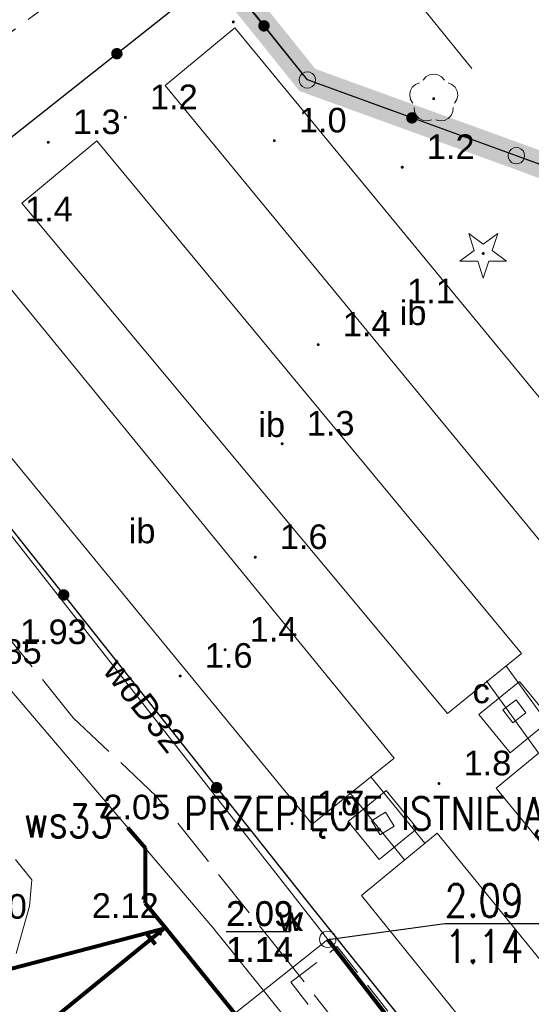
# Model space of a CAD drawing. Extents: x 5474185 to 5474933, y 5916077 to 5916824.
# Tile 224 of 256: x 5474579 to 5474594, y 5916440 to 5916470. Entities that reach past the tile are written whole.
import ezdxf
from ezdxf.enums import TextEntityAlignment as Align

# ---------------------------------------------------------------- set-up
doc = ezdxf.new("R2010")
doc.units = 0
for name, pattern in [('DASHDOT', [1, 0.5, -0.25, 0, -0.25]), ('PRZER1-1', [1, 0.5, -0.5]), ('PRZER2-1', [1.5, 1, -0.5]), ('PRZER3-1', [2, 1.5, -0.5])]:
    doc.linetypes.add(name, pattern=pattern)
for name, color, linetype in [('1-GRAN', 5, 'DASHDOT'), ('is SZKLARNIA KRANY', 5, 'CONTINUOUS'), ('ks_Linie_odn', 2, 'CONTINUOUS'), ('ks_Teksty', 2, 'CONTINUOUS'), ('w_Opis_PZ_2', 7, 'CONTINUOUS')]:
    doc.layers.add(name, color=color, linetype=linetype)
for name, color, linetype, lineweight in [('GEPPGD', 253, 'CONTINUOUS', 18), ('GESDZI', 253, 'CONTINUOUS', 18), ('GESKKL', 253, 'CONTINUOUS', 18), ('GESUZY', 253, 'CONTINUOUS', 18), ('GSLINN', 253, 'CONTINUOUS', 18), ('GSLKOG', 253, 'CONTINUOUS', 35), ('GSPRDI', 253, 'CONTINUOUS', 18), ('GSPRDL', 253, 'CONTINUOUS', 18), ('GSPWPN', 253, 'CONTINUOUS', 13), ('GSPWPN_O', 253, 'CONTINUOUS', 13), ('GSPWPS', 253, 'CONTINUOUS', 13), ('GSPWPS_O', 253, 'CONTINUOUS', 13), ('GSSIIN', 253, 'CONTINUOUS', 18), ('GSSIIN_O', 253, 'CONTINUOUS', 18), ('GSSKOA', 253, 'CONTINUOUS', 18), ('GSSUTR', 254, 'CONTINUOUS', 18), ('GULCPR', 254, 'CONTINUOUS', 18), ('GULKPR', 7, 'CONTINUOUS', 18), ('GULWPR', 7, 'CONTINUOUS', 18), ('GULWPR_O', 254, 'CONTINUOUS', 18), ('GUPIKP', 253, 'CONTINUOUS', 18), ('GUPIWZ', 253, 'CONTINUOUS', 18), ('GUPIWZ_O', 253, 'CONTINUOUS', 18), ('GUPKSD', 61, 'CONTINUOUS', 18), ('GUPPRZ_O', 40, 'CONTINUOUS', 18), ('GUSIKP', 253, 'CONTINUOUS', 18), ('IS ks', 34, 'CONTINUOUS', 40), ('IS opis', 7, 'CONTINUOUS', 20)]:
    doc.layers.add(name, color=color, linetype=linetype, lineweight=lineweight)
doc.styles.add('Arial', font='arial.ttf')
doc.styles.get("Standard").update_dxf_attribs({"font": 'simplex.shx'})

msp = doc.modelspace()

# ---------------------------------------------------------------- hatches: boundary and pattern name
at = {"layer": 'GSLKOG'}
for points in [[(5474586.145995, 5916469.486035), (5474586.101618, 5916469.496882), (5474586.061559, 5916469.518844), (5474586.02855, 5916469.550426), (5474586.00484, 5916469.589476), (5474585.992044, 5916469.633332), (5474585.991035, 5916469.679005), (5474586.001882, 5916469.723382), (5474586.023844, 5916469.763441), (5474586.055426, 5916469.79645), (5474586.094476, 5916469.82016), (5474586.138332, 5916469.832956), (5474586.184005, 5916469.833965), (5474586.228382, 5916469.823118), (5474586.268441, 5916469.801156), (5474586.30145, 5916469.769574), (5474586.32516, 5916469.730524), (5474586.337956, 5916469.686668), (5474586.338965, 5916469.640995), (5474586.328118, 5916469.596618), (5474586.306156, 5916469.556559), (5474586.274574, 5916469.52355), (5474586.235524, 5916469.49984), (5474586.191668, 5916469.487044)], [(5474586.145995, 5916469.486035), (5474586.101618, 5916469.496882), (5474586.061559, 5916469.518844), (5474586.02855, 5916469.550426), (5474586.00484, 5916469.589476), (5474585.992044, 5916469.633332), (5474585.991035, 5916469.679005), (5474586.001882, 5916469.723382), (5474586.023844, 5916469.763441), (5474586.055426, 5916469.79645), (5474586.094476, 5916469.82016), (5474586.138332, 5916469.832956), (5474586.184005, 5916469.833965), (5474586.228382, 5916469.823118), (5474586.268441, 5916469.801156), (5474586.30145, 5916469.769574), (5474586.32516, 5916469.730524), (5474586.337956, 5916469.686668), (5474586.338965, 5916469.640995), (5474586.328118, 5916469.596618), (5474586.306156, 5916469.556559), (5474586.274574, 5916469.52355), (5474586.235524, 5916469.49984), (5474586.191668, 5916469.487044)], [(5474581.660864, 5916468.63758), (5474581.616567, 5916468.648754), (5474581.576671, 5916468.671011), (5474581.543896, 5916468.702835), (5474581.520474, 5916468.742058), (5474581.508002, 5916468.786008), (5474581.507329, 5916468.831687), (5474581.518502, 5916468.875983), (5474581.54076, 5916468.915879), (5474581.572584, 5916468.948654), (5474581.611807, 5916468.972076), (5474581.655756, 5916468.984548), (5474581.701435, 5916468.985222), (5474581.745731, 5916468.974048), (5474581.785628, 5916468.951791), (5474581.818403, 5916468.919966), (5474581.841825, 5916468.880743), (5474581.854297, 5916468.836794), (5474581.85497, 5916468.791115), (5474581.843796, 5916468.746819), (5474581.821539, 5916468.706923), (5474581.789715, 5916468.674147), (5474581.750492, 5916468.650725), (5474581.706543, 5916468.638253)], [(5474581.660864, 5916468.63758), (5474581.616567, 5916468.648754), (5474581.576671, 5916468.671011), (5474581.543896, 5916468.702835), (5474581.520474, 5916468.742058), (5474581.508002, 5916468.786008), (5474581.507329, 5916468.831687), (5474581.518502, 5916468.875983), (5474581.54076, 5916468.915879), (5474581.572584, 5916468.948654), (5474581.611807, 5916468.972076), (5474581.655756, 5916468.984548), (5474581.701435, 5916468.985222), (5474581.745731, 5916468.974048), (5474581.785628, 5916468.951791), (5474581.818403, 5916468.919966), (5474581.841825, 5916468.880743), (5474581.854297, 5916468.836794), (5474581.85497, 5916468.791115), (5474581.843796, 5916468.746819), (5474581.821539, 5916468.706923), (5474581.789715, 5916468.674147), (5474581.750492, 5916468.650725), (5474581.706543, 5916468.638253)], [(5474590.659953, 5916466.680648), (5474590.61534, 5916466.690483), (5474590.574793, 5916466.71153), (5474590.541075, 5916466.742355), (5474590.516483, 5916466.780855), (5474590.502695, 5916466.824409), (5474590.500648, 5916466.870047), (5474590.510483, 5916466.91466), (5474590.53153, 5916466.955207), (5474590.562355, 5916466.988925), (5474590.600855, 5916467.013517), (5474590.644409, 5916467.027305), (5474590.690047, 5916467.029352), (5474590.73466, 5916467.019517), (5474590.775207, 5916466.99847), (5474590.808925, 5916466.967645), (5474590.833517, 5916466.929145), (5474590.847305, 5916466.885591), (5474590.849352, 5916466.839953), (5474590.839517, 5916466.79534), (5474590.81847, 5916466.754793), (5474590.787645, 5916466.721075), (5474590.749145, 5916466.696483), (5474590.705591, 5916466.682695)], [(5474590.659953, 5916466.680648), (5474590.61534, 5916466.690483), (5474590.574793, 5916466.71153), (5474590.541075, 5916466.742355), (5474590.516483, 5916466.780855), (5474590.502695, 5916466.824409), (5474590.500648, 5916466.870047), (5474590.510483, 5916466.91466), (5474590.53153, 5916466.955207), (5474590.562355, 5916466.988925), (5474590.600855, 5916467.013517), (5474590.644409, 5916467.027305), (5474590.690047, 5916467.029352), (5474590.73466, 5916467.019517), (5474590.775207, 5916466.99847), (5474590.808925, 5916466.967645), (5474590.833517, 5916466.929145), (5474590.847305, 5916466.885591), (5474590.849352, 5916466.839953), (5474590.839517, 5916466.79534), (5474590.81847, 5916466.754793), (5474590.787645, 5916466.721075), (5474590.749145, 5916466.696483), (5474590.705591, 5916466.682695)], [(5474580.039992, 5916452.136147), (5474579.995678, 5916452.14725), (5474579.955746, 5916452.169444), (5474579.92292, 5916452.201216), (5474579.899436, 5916452.240401), (5474579.886893, 5916452.28433), (5474579.886147, 5916452.330008), (5474579.89725, 5916452.374322), (5474579.919444, 5916452.414254), (5474579.951216, 5916452.44708), (5474579.990401, 5916452.470564), (5474580.03433, 5916452.483107), (5474580.080008, 5916452.483853), (5474580.124322, 5916452.47275), (5474580.164254, 5916452.450556), (5474580.19708, 5916452.418784), (5474580.220564, 5916452.379599), (5474580.233107, 5916452.33567), (5474580.233853, 5916452.289992), (5474580.22275, 5916452.245678), (5474580.200556, 5916452.205746), (5474580.168784, 5916452.17292), (5474580.129599, 5916452.149436), (5474580.08567, 5916452.136893)], [(5474580.039992, 5916452.136147), (5474579.995678, 5916452.14725), (5474579.955746, 5916452.169444), (5474579.92292, 5916452.201216), (5474579.899436, 5916452.240401), (5474579.886893, 5916452.28433), (5474579.886147, 5916452.330008), (5474579.89725, 5916452.374322), (5474579.919444, 5916452.414254), (5474579.951216, 5916452.44708), (5474579.990401, 5916452.470564), (5474580.03433, 5916452.483107), (5474580.080008, 5916452.483853), (5474580.124322, 5916452.47275), (5474580.164254, 5916452.450556), (5474580.19708, 5916452.418784), (5474580.220564, 5916452.379599), (5474580.233107, 5916452.33567), (5474580.233853, 5916452.289992), (5474580.22275, 5916452.245678), (5474580.200556, 5916452.205746), (5474580.168784, 5916452.17292), (5474580.129599, 5916452.149436), (5474580.08567, 5916452.136893)], [(5474584.702181, 5916446.261286), (5474584.657867, 5916446.272389), (5474584.617935, 5916446.294583), (5474584.585109, 5916446.326355), (5474584.561625, 5916446.36554), (5474584.549082, 5916446.409469), (5474584.548336, 5916446.455147), (5474584.559439, 5916446.499461), (5474584.581633, 5916446.539393), (5474584.613405, 5916446.572219), (5474584.65259, 5916446.595703), (5474584.696519, 5916446.608246), (5474584.742197, 5916446.608992), (5474584.786511, 5916446.597889), (5474584.826443, 5916446.575695), (5474584.859269, 5916446.543923), (5474584.882754, 5916446.504738), (5474584.895296, 5916446.460809), (5474584.896042, 5916446.415131), (5474584.884939, 5916446.370817), (5474584.862746, 5916446.330885), (5474584.830974, 5916446.298059), (5474584.791788, 5916446.274575), (5474584.747859, 5916446.262032)], [(5474584.702181, 5916446.261286), (5474584.657867, 5916446.272389), (5474584.617935, 5916446.294583), (5474584.585109, 5916446.326355), (5474584.561625, 5916446.36554), (5474584.549082, 5916446.409469), (5474584.548336, 5916446.455147), (5474584.559439, 5916446.499461), (5474584.581633, 5916446.539393), (5474584.613405, 5916446.572219), (5474584.65259, 5916446.595703), (5474584.696519, 5916446.608246), (5474584.742197, 5916446.608992), (5474584.786511, 5916446.597889), (5474584.826443, 5916446.575695), (5474584.859269, 5916446.543923), (5474584.882754, 5916446.504738), (5474584.895296, 5916446.460809), (5474584.896042, 5916446.415131), (5474584.884939, 5916446.370817), (5474584.862746, 5916446.330885), (5474584.830974, 5916446.298059), (5474584.791788, 5916446.274575), (5474584.747859, 5916446.262032)]]:
    msp.add_hatch(color=256, dxfattribs=at).paths.add_polyline_path(points)
at = {"layer": 'GSPRDI'}
msp.add_hatch(color=256, dxfattribs=at).paths.add_polyline_path([(5474592.85, 5916462.675), (5474592.836094, 5916462.677202), (5474592.82355, 5916462.683594), (5474592.813594, 5916462.69355), (5474592.807202, 5916462.706094), (5474592.805, 5916462.72), (5474592.807202, 5916462.733906), (5474592.813594, 5916462.74645), (5474592.82355, 5916462.756406), (5474592.836094, 5916462.762798), (5474592.85, 5916462.765), (5474592.863906, 5916462.762798), (5474592.87645, 5916462.756406), (5474592.886406, 5916462.74645), (5474592.892798, 5916462.733906), (5474592.895, 5916462.72), (5474592.892798, 5916462.706094), (5474592.886406, 5916462.69355), (5474592.87645, 5916462.683594), (5474592.863906, 5916462.677202)])
at = {"layer": 'GSPRDL'}
msp.add_hatch(color=256, dxfattribs=at).paths.add_polyline_path([(5474591.34, 5916467.395), (5474591.326094, 5916467.397202), (5474591.31355, 5916467.403594), (5474591.303594, 5916467.41355), (5474591.297202, 5916467.426094), (5474591.295, 5916467.44), (5474591.297202, 5916467.453906), (5474591.303594, 5916467.46645), (5474591.31355, 5916467.476406), (5474591.326094, 5916467.482798), (5474591.34, 5916467.485), (5474591.353906, 5916467.482798), (5474591.36645, 5916467.476406), (5474591.376406, 5916467.46645), (5474591.382798, 5916467.453906), (5474591.385, 5916467.44), (5474591.382798, 5916467.426094), (5474591.376406, 5916467.41355), (5474591.36645, 5916467.403594), (5474591.353906, 5916467.397202)])
at = {"layer": 'GSPWPN'}
for points in [[(5474585.23, 5916469.735), (5474585.218353, 5916469.736533), (5474585.2075, 5916469.741029), (5474585.19818, 5916469.74818), (5474585.191029, 5916469.7575), (5474585.186533, 5916469.768353), (5474585.185, 5916469.78), (5474585.186533, 5916469.791647), (5474585.191029, 5916469.8025), (5474585.19818, 5916469.81182), (5474585.2075, 5916469.818971), (5474585.218353, 5916469.823467), (5474585.23, 5916469.825), (5474585.241647, 5916469.823467), (5474585.2525, 5916469.818971), (5474585.26182, 5916469.81182), (5474585.268971, 5916469.8025), (5474585.273467, 5916469.791647), (5474585.275, 5916469.78), (5474585.273467, 5916469.768353), (5474585.268971, 5916469.7575), (5474585.26182, 5916469.74818), (5474585.2525, 5916469.741029), (5474585.241647, 5916469.736533)], [(5474581.94, 5916466.825), (5474581.928353, 5916466.826533), (5474581.9175, 5916466.831029), (5474581.90818, 5916466.83818), (5474581.901029, 5916466.8475), (5474581.896533, 5916466.858353), (5474581.895, 5916466.87), (5474581.896533, 5916466.881647), (5474581.901029, 5916466.8925), (5474581.90818, 5916466.90182), (5474581.9175, 5916466.908971), (5474581.928353, 5916466.913467), (5474581.94, 5916466.915), (5474581.951647, 5916466.913467), (5474581.9625, 5916466.908971), (5474581.97182, 5916466.90182), (5474581.978971, 5916466.8925), (5474581.983467, 5916466.881647), (5474581.985, 5916466.87), (5474581.983467, 5916466.858353), (5474581.978971, 5916466.8475), (5474581.97182, 5916466.83818), (5474581.9625, 5916466.831029), (5474581.951647, 5916466.826533)], [(5474579.59, 5916466.065), (5474579.578353, 5916466.066533), (5474579.5675, 5916466.071029), (5474579.55818, 5916466.07818), (5474579.551029, 5916466.0875), (5474579.546533, 5916466.098353), (5474579.545, 5916466.11), (5474579.546533, 5916466.121647), (5474579.551029, 5916466.1325), (5474579.55818, 5916466.14182), (5474579.5675, 5916466.148971), (5474579.578353, 5916466.153467), (5474579.59, 5916466.155), (5474579.601647, 5916466.153467), (5474579.6125, 5916466.148971), (5474579.62182, 5916466.14182), (5474579.628971, 5916466.1325), (5474579.633467, 5916466.121647), (5474579.635, 5916466.11), (5474579.633467, 5916466.098353), (5474579.628971, 5916466.0875), (5474579.62182, 5916466.07818), (5474579.6125, 5916466.071029), (5474579.601647, 5916466.066533)], [(5474586.48, 5916466.115), (5474586.468353, 5916466.116533), (5474586.4575, 5916466.121029), (5474586.44818, 5916466.12818), (5474586.441029, 5916466.1375), (5474586.436533, 5916466.148353), (5474586.435, 5916466.16), (5474586.436533, 5916466.171647), (5474586.441029, 5916466.1825), (5474586.44818, 5916466.19182), (5474586.4575, 5916466.198971), (5474586.468353, 5916466.203467), (5474586.48, 5916466.205), (5474586.491647, 5916466.203467), (5474586.5025, 5916466.198971), (5474586.51182, 5916466.19182), (5474586.518971, 5916466.1825), (5474586.523467, 5916466.171647), (5474586.525, 5916466.16), (5474586.523467, 5916466.148353), (5474586.518971, 5916466.1375), (5474586.51182, 5916466.12818), (5474586.5025, 5916466.121029), (5474586.491647, 5916466.116533)], [(5474590.38, 5916465.305), (5474590.368353, 5916465.306533), (5474590.3575, 5916465.311029), (5474590.34818, 5916465.31818), (5474590.341029, 5916465.3275), (5474590.336533, 5916465.338353), (5474590.335, 5916465.35), (5474590.336533, 5916465.361647), (5474590.341029, 5916465.3725), (5474590.34818, 5916465.38182), (5474590.3575, 5916465.388971), (5474590.368353, 5916465.393467), (5474590.38, 5916465.395), (5474590.391647, 5916465.393467), (5474590.4025, 5916465.388971), (5474590.41182, 5916465.38182), (5474590.418971, 5916465.3725), (5474590.423467, 5916465.361647), (5474590.425, 5916465.35), (5474590.423467, 5916465.338353), (5474590.418971, 5916465.3275), (5474590.41182, 5916465.31818), (5474590.4025, 5916465.311029), (5474590.391647, 5916465.306533)], [(5474589.78, 5916460.905), (5474589.768353, 5916460.906533), (5474589.7575, 5916460.911029), (5474589.74818, 5916460.91818), (5474589.741029, 5916460.9275), (5474589.736533, 5916460.938353), (5474589.735, 5916460.95), (5474589.736533, 5916460.961647), (5474589.741029, 5916460.9725), (5474589.74818, 5916460.98182), (5474589.7575, 5916460.988971), (5474589.768353, 5916460.993467), (5474589.78, 5916460.995), (5474589.791647, 5916460.993467), (5474589.8025, 5916460.988971), (5474589.81182, 5916460.98182), (5474589.818971, 5916460.9725), (5474589.823467, 5916460.961647), (5474589.825, 5916460.95), (5474589.823467, 5916460.938353), (5474589.818971, 5916460.9275), (5474589.81182, 5916460.91818), (5474589.8025, 5916460.911029), (5474589.791647, 5916460.906533)], [(5474587.82, 5916459.895), (5474587.808353, 5916459.896533), (5474587.7975, 5916459.901029), (5474587.78818, 5916459.90818), (5474587.781029, 5916459.9175), (5474587.776533, 5916459.928353), (5474587.775, 5916459.94), (5474587.776533, 5916459.951647), (5474587.781029, 5916459.9625), (5474587.78818, 5916459.97182), (5474587.7975, 5916459.978971), (5474587.808353, 5916459.983467), (5474587.82, 5916459.985), (5474587.831647, 5916459.983467), (5474587.8425, 5916459.978971), (5474587.85182, 5916459.97182), (5474587.858971, 5916459.9625), (5474587.863467, 5916459.951647), (5474587.865, 5916459.94), (5474587.863467, 5916459.928353), (5474587.858971, 5916459.9175), (5474587.85182, 5916459.90818), (5474587.8425, 5916459.901029), (5474587.831647, 5916459.896533)], [(5474586.72, 5916456.875), (5474586.708353, 5916456.876533), (5474586.6975, 5916456.881029), (5474586.68818, 5916456.88818), (5474586.681029, 5916456.8975), (5474586.676533, 5916456.908353), (5474586.675, 5916456.92), (5474586.676533, 5916456.931647), (5474586.681029, 5916456.9425), (5474586.68818, 5916456.95182), (5474586.6975, 5916456.958971), (5474586.708353, 5916456.963467), (5474586.72, 5916456.965), (5474586.731647, 5916456.963467), (5474586.7425, 5916456.958971), (5474586.75182, 5916456.95182), (5474586.758971, 5916456.9425), (5474586.763467, 5916456.931647), (5474586.765, 5916456.92), (5474586.763467, 5916456.908353), (5474586.758971, 5916456.8975), (5474586.75182, 5916456.88818), (5474586.7425, 5916456.881029), (5474586.731647, 5916456.876533)], [(5474585.9, 5916453.415), (5474585.888353, 5916453.416533), (5474585.8775, 5916453.421029), (5474585.86818, 5916453.42818), (5474585.861029, 5916453.4375), (5474585.856533, 5916453.448353), (5474585.855, 5916453.46), (5474585.856533, 5916453.471647), (5474585.861029, 5916453.4825), (5474585.86818, 5916453.49182), (5474585.8775, 5916453.498971), (5474585.888353, 5916453.503467), (5474585.9, 5916453.505), (5474585.911647, 5916453.503467), (5474585.9225, 5916453.498971), (5474585.93182, 5916453.49182), (5474585.938971, 5916453.4825), (5474585.943467, 5916453.471647), (5474585.945, 5916453.46), (5474585.943467, 5916453.448353), (5474585.938971, 5916453.4375), (5474585.93182, 5916453.42818), (5474585.9225, 5916453.421029), (5474585.911647, 5916453.416533)], [(5474584.98, 5916450.595), (5474584.968353, 5916450.596533), (5474584.9575, 5916450.601029), (5474584.94818, 5916450.60818), (5474584.941029, 5916450.6175), (5474584.936533, 5916450.628353), (5474584.935, 5916450.64), (5474584.936533, 5916450.651647), (5474584.941029, 5916450.6625), (5474584.94818, 5916450.67182), (5474584.9575, 5916450.678971), (5474584.968353, 5916450.683467), (5474584.98, 5916450.685), (5474584.991647, 5916450.683467), (5474585.0025, 5916450.678971), (5474585.01182, 5916450.67182), (5474585.018971, 5916450.6625), (5474585.023467, 5916450.651647), (5474585.025, 5916450.64), (5474585.023467, 5916450.628353), (5474585.018971, 5916450.6175), (5474585.01182, 5916450.60818), (5474585.0025, 5916450.601029), (5474584.991647, 5916450.596533)], [(5474583.61, 5916449.795), (5474583.598353, 5916449.796533), (5474583.5875, 5916449.801029), (5474583.57818, 5916449.80818), (5474583.571029, 5916449.8175), (5474583.566533, 5916449.828353), (5474583.565, 5916449.84), (5474583.566533, 5916449.851647), (5474583.571029, 5916449.8625), (5474583.57818, 5916449.87182), (5474583.5875, 5916449.878971), (5474583.598353, 5916449.883467), (5474583.61, 5916449.885), (5474583.621647, 5916449.883467), (5474583.6325, 5916449.878971), (5474583.64182, 5916449.87182), (5474583.648971, 5916449.8625), (5474583.653467, 5916449.851647), (5474583.655, 5916449.84), (5474583.653467, 5916449.828353), (5474583.648971, 5916449.8175), (5474583.64182, 5916449.80818), (5474583.6325, 5916449.801029), (5474583.621647, 5916449.796533)], [(5474591.5, 5916446.515), (5474591.488353, 5916446.516533), (5474591.4775, 5916446.521029), (5474591.46818, 5916446.52818), (5474591.461029, 5916446.5375), (5474591.456533, 5916446.548353), (5474591.455, 5916446.56), (5474591.456533, 5916446.571647), (5474591.461029, 5916446.5825), (5474591.46818, 5916446.59182), (5474591.4775, 5916446.598971), (5474591.488353, 5916446.603467), (5474591.5, 5916446.605), (5474591.511647, 5916446.603467), (5474591.5225, 5916446.598971), (5474591.53182, 5916446.59182), (5474591.538971, 5916446.5825), (5474591.543467, 5916446.571647), (5474591.545, 5916446.56), (5474591.543467, 5916446.548353), (5474591.538971, 5916446.5375), (5474591.53182, 5916446.52818), (5474591.5225, 5916446.521029), (5474591.511647, 5916446.516533)], [(5474587.02, 5916445.295), (5474587.008353, 5916445.296533), (5474586.9975, 5916445.301029), (5474586.98818, 5916445.30818), (5474586.981029, 5916445.3175), (5474586.976533, 5916445.328353), (5474586.975, 5916445.34), (5474586.976533, 5916445.351647), (5474586.981029, 5916445.3625), (5474586.98818, 5916445.37182), (5474586.9975, 5916445.378971), (5474587.008353, 5916445.383467), (5474587.02, 5916445.385), (5474587.031647, 5916445.383467), (5474587.0425, 5916445.378971), (5474587.05182, 5916445.37182), (5474587.058971, 5916445.3625), (5474587.063467, 5916445.351647), (5474587.065, 5916445.34), (5474587.063467, 5916445.328353), (5474587.058971, 5916445.3175), (5474587.05182, 5916445.30818), (5474587.0425, 5916445.301029), (5474587.031647, 5916445.296533)]]:
    msp.add_hatch(color=256, dxfattribs=at).paths.add_polyline_path(points)
at = {"layer": 'GSPWPS'}
for points in [[(5474580.52, 5916445.175), (5474580.508353, 5916445.176533), (5474580.4975, 5916445.181029), (5474580.48818, 5916445.18818), (5474580.481029, 5916445.1975), (5474580.476533, 5916445.208353), (5474580.475, 5916445.22), (5474580.476533, 5916445.231647), (5474580.481029, 5916445.2425), (5474580.48818, 5916445.25182), (5474580.4975, 5916445.258971), (5474580.508353, 5916445.263467), (5474580.52, 5916445.265), (5474580.531647, 5916445.263467), (5474580.5425, 5916445.258971), (5474580.55182, 5916445.25182), (5474580.558971, 5916445.2425), (5474580.563467, 5916445.231647), (5474580.565, 5916445.22), (5474580.563467, 5916445.208353), (5474580.558971, 5916445.1975), (5474580.55182, 5916445.18818), (5474580.5425, 5916445.181029), (5474580.531647, 5916445.176533)], [(5474583.01, 5916441.925), (5474582.998353, 5916441.926533), (5474582.9875, 5916441.931029), (5474582.97818, 5916441.93818), (5474582.971029, 5916441.9475), (5474582.966533, 5916441.958353), (5474582.965, 5916441.97), (5474582.966533, 5916441.981647), (5474582.971029, 5916441.9925), (5474582.97818, 5916442.00182), (5474582.9875, 5916442.008971), (5474582.998353, 5916442.013467), (5474583.01, 5916442.015), (5474583.021647, 5916442.013467), (5474583.0325, 5916442.008971), (5474583.04182, 5916442.00182), (5474583.048971, 5916441.9925), (5474583.053467, 5916441.981647), (5474583.055, 5916441.97), (5474583.053467, 5916441.958353), (5474583.048971, 5916441.9475), (5474583.04182, 5916441.93818), (5474583.0325, 5916441.931029), (5474583.021647, 5916441.926533)]]:
    msp.add_hatch(color=256, dxfattribs=at).paths.add_polyline_path(points)

# ---------------------------------------------------------------- linework, layer by layer
at = {"layer": '1-GRAN', "ltscale": 5, "const_width": 0.8, "elevation": 10.18}
msp.add_lwpolyline([(5474735.59, 5916295.78), (5474731.225, 5916301.37), (5474726.86, 5916306.96), (5474725.77, 5916305.39), (5474703.58, 5916333.12), (5474701.74, 5916331.62), (5474677.44, 5916362.23), (5474676.63, 5916366.83), (5474671.32, 5916373.56), (5474670.75, 5916377.23), (5474668.45, 5916379.86), (5474653.79, 5916398.05), (5474650.99, 5916400.16), (5474640.015, 5916413.29), (5474601.225, 5916459.83), (5474599.14, 5916462.32), (5474597.96, 5916464.18), (5474593.86, 5916465.7), (5474587.49, 5916468.01), (5474584.84, 5916471.31), (5474583.4, 5916473.15), (5474572.445, 5916486.895), (5474461.94, 5916622.65)], dxfattribs=at)
at = {"layer": 'GEPPGD', "elevation": 10.24, "flags": 128}
for points in [[(5474587.49, 5916468.26), (5474587.567254, 5916468.247764), (5474587.636946, 5916468.212254), (5474587.692254, 5916468.156946), (5474587.727764, 5916468.087254), (5474587.74, 5916468.01), (5474587.727764, 5916467.932746), (5474587.692254, 5916467.863054), (5474587.636946, 5916467.807746), (5474587.567254, 5916467.772236), (5474587.49, 5916467.76), (5474587.412746, 5916467.772236), (5474587.343054, 5916467.807746), (5474587.287746, 5916467.863054), (5474587.252236, 5916467.932746), (5474587.24, 5916468.01), (5474587.252236, 5916468.087254), (5474587.287746, 5916468.156946), (5474587.343054, 5916468.212254), (5474587.412746, 5916468.247764), (5474587.49, 5916468.26)], [(5474593.86, 5916465.95), (5474593.937254, 5916465.937764), (5474594.006946, 5916465.902254), (5474594.062254, 5916465.846946), (5474594.097764, 5916465.777254), (5474594.11, 5916465.7), (5474594.097764, 5916465.622746), (5474594.062254, 5916465.553054), (5474594.006946, 5916465.497746), (5474593.937254, 5916465.462236), (5474593.86, 5916465.45), (5474593.782746, 5916465.462236), (5474593.713054, 5916465.497746), (5474593.657746, 5916465.553054), (5474593.622236, 5916465.622746), (5474593.61, 5916465.7), (5474593.622236, 5916465.777254), (5474593.657746, 5916465.846946), (5474593.713054, 5916465.902254), (5474593.782746, 5916465.937764), (5474593.86, 5916465.95)]]:
    msp.add_lwpolyline(points, close=True, dxfattribs=at)
at = {"layer": 'GESDZI', "linetype": 'Continuous', "lineweight": 13}
for p, q in [((5474587.49, 5916468.01, 10.22), (5474560.05, 5916502.48, 10.22)), ((5474560.05, 5916502.48, 10.22), (5474587.49, 5916468.01, 10.22)), ((5474593.86, 5916465.7, 10.22), (5474587.49, 5916468.01, 10.22)), ((5474587.49, 5916468.01, 10.22), (5474593.86, 5916465.7, 10.22)), ((5474597.96, 5916464.18, 10.22), (5474593.86, 5916465.7, 10.22)), ((5474593.86, 5916465.7, 10.22), (5474597.96, 5916464.18, 10.22))]:
    msp.add_line(p, q, dxfattribs=at)
at = {"layer": 'GESKKL', "linetype": 'PRZER3-1', "lineweight": 13}
msp.add_line((5474514.82, 5916422.06, 10.06), (5474583.4, 5916473.15, 10.06), dxfattribs=at)
at = {"layer": 'GESUZY', "linetype": 'PRZER1-1', "lineweight": 13}
for p, q in [((5474514.82, 5916422.06, 10.08), (5474583.4, 5916473.15, 10.08)), ((5474583.4, 5916473.15, 10.08), (5474514.82, 5916422.06, 10.08)), ((5474587.49, 5916468.01, 10.08), (5474583.4, 5916473.15, 10.08)), ((5474583.4, 5916473.15, 10.08), (5474587.49, 5916468.01, 10.08)), ((5474593.86, 5916465.7, 10.08), (5474587.49, 5916468.01, 10.08)), ((5474587.49, 5916468.01, 10.08), (5474593.86, 5916465.7, 10.08)), ((5474597.96, 5916464.18, 10.08), (5474593.86, 5916465.7, 10.08)), ((5474593.86, 5916465.7, 10.08), (5474597.96, 5916464.18, 10.08))]:
    msp.add_line(p, q, dxfattribs=at)
at = {"layer": 'GSLINN', "linetype": 'Continuous', "lineweight": 13}
msp.add_line((5474581.7, 5916481.73, 10.3), (5474592.5, 5916468.36, 10.3), dxfattribs=at)
at = {"layer": 'GSLKOG', "linetype": 'Continuous', "lineweight": 30}
for p, q in [((5474584.84, 5916471.31, 10.18), (5474572.64, 5916461.66, 10.18)), ((5474587.49, 5916468.01, 10.18), (5474584.84, 5916471.31, 10.18)), ((5474593.86, 5916465.7, 10.18), (5474587.49, 5916468.01, 10.18)), ((5474597.96, 5916464.18, 10.18), (5474593.86, 5916465.7, 10.18)), ((5474572.64, 5916461.66, 10.18), (5474587.48, 5916442.96, 10.18)), ((5474587.48, 5916442.96, 10.18), (5474602.44, 5916424.32, 10.18))]:
    msp.add_line(p, q, dxfattribs=at)
at = {"layer": 'GSPRDI', "elevation": 10.12, "flags": 128}
msp.add_lwpolyline([(5474593.122471, 5916462.808531), (5474593.563338, 5916462.488222), (5474593.018396, 5916462.488222), (5474592.85, 5916461.969952), (5474592.681604, 5916462.488222), (5474592.136662, 5916462.488222), (5474592.577529, 5916462.808531), (5474592.409133, 5916463.326801), (5474592.85, 5916463.006493), (5474593.290867, 5916463.326801), (5474593.122471, 5916462.808531)], close=True, dxfattribs=at)
at = {"layer": 'GSPRDL', "elevation": 10.12, "flags": 128}
for points in [[(5474591.015723, 5916468.003333), (5474591.099447, 5916468.102679), (5474591.212044, 5916468.167494), (5474591.34, 5916468.19), (5474591.467956, 5916468.167494), (5474591.580553, 5916468.102679), (5474591.664277, 5916468.003333)], [(5474590.704031, 5916467.305674), (5474590.63542, 5916467.415999), (5474590.608571, 5916467.543115), (5474590.626708, 5916467.671763), (5474590.687652, 5916467.786501), (5474590.78409, 5916467.873559), (5474590.904445, 5916467.922485)], [(5474591.775555, 5916467.922485), (5474591.89591, 5916467.873559), (5474591.992348, 5916467.786501), (5474592.053292, 5916467.671763), (5474592.071429, 5916467.543115), (5474592.04458, 5916467.415999), (5474591.975969, 5916467.305674)], [(5474591.271227, 5916466.793649), (5474591.145099, 5916466.762488), (5474591.015908, 5916466.776234), (5474590.899161, 5916466.833237), (5474590.808871, 5916466.926655), (5474590.755875, 5916467.045275), (5474590.746535, 5916467.174859)], [(5474591.933465, 5916467.174859), (5474591.924125, 5916467.045275), (5474591.871129, 5916466.926655), (5474591.780839, 5916466.833237), (5474591.664092, 5916466.776234), (5474591.534901, 5916466.762488), (5474591.408773, 5916466.793649)]]:
    msp.add_lwpolyline(points, dxfattribs=at)
at = {"layer": 'GSSIIN', "linetype": 'Continuous', "lineweight": 13}
for p, q in [((5474585.28, 5916469.6, 10.18), (5474583.15, 5916467.84, 10.18)), ((5474598.27, 5916453.82, 10.18), (5474585.28, 5916469.6, 10.18)), ((5474583.15, 5916467.84, 10.18), (5474596.09, 5916452.12, 10.18)), ((5474581.07, 5916466.15, 10.18), (5474578.78, 5916464.25, 10.18)), ((5474594.02, 5916450.52, 10.18), (5474581.07, 5916466.15, 10.18)), ((5474578.78, 5916464.25, 10.18), (5474591.76, 5916448.7, 10.18)), ((5474590.13, 5916447.33, 10.18), (5474577.26, 5916463.09, 10.18)), ((5474574.77, 5916460.97, 10.18), (5474587.63, 5916445.32, 10.18)), ((5474591.76, 5916448.7, 10.18), (5474594.02, 5916450.52, 10.18)), ((5474593.24, 5916446.42, 10.18), (5474595.61, 5916448.38, 10.18)), ((5474587.63, 5916445.32, 10.18), (5474590.13, 5916447.33, 10.18)), ((5474605.91, 5916430.88, 10.18), (5474593.24, 5916446.42, 10.18)), ((5474591.45, 5916445.05, 10.18), (5474589.14, 5916443.15, 10.18)), ((5474604.13, 5916429.4, 10.18), (5474591.45, 5916445.05, 10.18)), ((5474589.14, 5916443.15, 10.18), (5474601.77, 5916427.47, 10.18))]:
    msp.add_line(p, q, dxfattribs=at)
at = {"layer": 'GSSKOA', "linetype": 'PRZER3-1', "lineweight": 13}
for p, q in [((5474580.35, 5916448.56, 10.18), (5474578.33, 5916451.07, 10.18)), ((5474574.88, 5916448.96, 10.18), (5474579.09, 5916443.62, 10.18)), ((5474582.89, 5916446.17, 10.18), (5474580.35, 5916448.56, 10.18)), ((5474586.96, 5916441.05, 10.18), (5474582.89, 5916446.17, 10.18)), ((5474579.09, 5916443.62, 10.18), (5474579.02, 5916442.82, 10.18)), ((5474579.02, 5916442.82, 10.18), (5474578.58, 5916441.25, 10.18)), ((5474604.77, 5916418.56, 10.18), (5474586.96, 5916441.05, 10.18))]:
    msp.add_line(p, q, dxfattribs=at)
at = {"layer": 'GSSUTR', "linetype": 'PRZER2-1', "lineweight": 13}
for p, q in [((5474586.98, 5916440.5, 10.1), (5474588.4, 5916441.59, 10.1)), ((5474588.4, 5916441.59, 10.1), (5474612.69, 5916410.58, 10.1)), ((5474595.93, 5916429.27, 10.1), (5474586.98, 5916440.5, 10.1))]:
    msp.add_line(p, q, dxfattribs=at)
at = {"layer": 'GULCPR', "linetype": 'Continuous', "lineweight": 18, "elevation": 10.14, "flags": 128}
for points in [[(5474593.56, 5916450.13), (5474595.13, 5916447.95)], [(5474592.95, 5916449.69), (5474594.52, 5916447.51)], [(5474589.42, 5916446.76), (5474591.07, 5916444.74)], [(5474588.8, 5916446.26), (5474590.45, 5916444.23)]]:
    msp.add_lwpolyline(points, dxfattribs=at)
at = {"layer": 'GULKPR', "linetype": 'Continuous', "lineweight": 18, "elevation": 10.14, "flags": 128}
for points in [[(5474588.11, 5916441.81), (5474572.88, 5916429.71)], [(5474616.57, 5916405), (5474588.11, 5916441.81)]]:
    msp.add_lwpolyline(points, dxfattribs=at)
at = {"layer": 'GULWPR', "linetype": 'Continuous', "lineweight": 13}
for p, q in [((5474584.6, 5916442.18, 10.14), (5474567.55, 5916462.18, 10.14)), ((5474577.31, 5916455.58, 10.14), (5474580.96, 5916450.93, 10.14)), ((5474580.96, 5916450.93, 10.14), (5474588.11, 5916441.81, 10.14)), ((5474618.01, 5916400.74, 10.14), (5474584.6, 5916442.18, 10.14))]:
    msp.add_line(p, q, dxfattribs=at)
at = {"layer": 'GUPIKP', "elevation": 10.16, "flags": 128}
msp.add_lwpolyline([(5474588.11, 5916442.06), (5474588.174705, 5916442.051481), (5474588.235, 5916442.026506), (5474588.286777, 5916441.986777), (5474588.326506, 5916441.935), (5474588.351481, 5916441.874705), (5474588.36, 5916441.81), (5474588.351481, 5916441.745295), (5474588.326506, 5916441.685), (5474588.286777, 5916441.633223), (5474588.235, 5916441.593494), (5474588.174705, 5916441.568519), (5474588.11, 5916441.56), (5474588.045295, 5916441.568519), (5474587.985, 5916441.593494), (5474587.933223, 5916441.633223), (5474587.893494, 5916441.685), (5474587.868519, 5916441.745295), (5474587.86, 5916441.81), (5474587.868519, 5916441.874705), (5474587.893494, 5916441.935), (5474587.933223, 5916441.986777), (5474587.985, 5916442.026506), (5474588.045295, 5916442.051481), (5474588.11, 5916442.06)], close=True, dxfattribs=at)
at = {"layer": 'GUPIWZ', "elevation": 10.18, "flags": 128}
msp.add_lwpolyline([(5474588.11, 5916442.06), (5474588.174705, 5916442.051481), (5474588.235, 5916442.026506), (5474588.286777, 5916441.986777), (5474588.326506, 5916441.935), (5474588.351481, 5916441.874705), (5474588.36, 5916441.81), (5474588.351481, 5916441.745295), (5474588.326506, 5916441.685), (5474588.286777, 5916441.633223), (5474588.235, 5916441.593494), (5474588.174705, 5916441.568519), (5474588.11, 5916441.56), (5474588.045295, 5916441.568519), (5474587.985, 5916441.593494), (5474587.933223, 5916441.633223), (5474587.893494, 5916441.685), (5474587.868519, 5916441.745295), (5474587.86, 5916441.81), (5474587.868519, 5916441.874705), (5474587.893494, 5916441.935), (5474587.933223, 5916441.986777), (5474587.985, 5916442.026506), (5474588.045295, 5916442.051481), (5474588.11, 5916442.06)], close=True, dxfattribs=at)
msp.add_lwpolyline([(5474588.11, 5916442.06), (5474588.174705, 5916442.051481), (5474588.235, 5916442.026506), (5474588.286777, 5916441.986777), (5474588.326506, 5916441.935), (5474588.351481, 5916441.874705), (5474588.36, 5916441.81), (5474588.351481, 5916441.745295), (5474588.326506, 5916441.685), (5474588.286777, 5916441.633223), (5474588.235, 5916441.593494), (5474588.174705, 5916441.568519), (5474588.11, 5916441.56), (5474588.045295, 5916441.568519), (5474587.985, 5916441.593494), (5474587.933223, 5916441.633223), (5474587.893494, 5916441.685), (5474587.868519, 5916441.745295), (5474587.86, 5916441.81), (5474587.868519, 5916441.874705), (5474587.893494, 5916441.935), (5474587.933223, 5916441.986777), (5474587.985, 5916442.026506), (5474588.045295, 5916442.051481), (5474588.11, 5916442.06)], close=True, dxfattribs=at)
at = {"layer": 'GUPIWZ'}
for points in [[(5474593.751467, 5916448.409794, 10.18), (5474594.150206, 5916448.711467, 10.18), (5474593.848533, 5916449.110206, 10.18), (5474593.449794, 5916448.808533, 10.18)], [(5474589.710573, 5916444.995484, 10.18), (5474590.134516, 5916445.260573, 10.18), (5474589.869427, 5916445.684516, 10.18), (5474589.445484, 5916445.419427, 10.18)]]:
    msp.add_3dface(points, dxfattribs=at)
at = {"layer": 'GUPKSD', "elevation": 10.16, "flags": 128}
msp.add_lwpolyline([(5474588.11, 5916442.06), (5474588.174705, 5916442.051481), (5474588.235, 5916442.026506), (5474588.286777, 5916441.986777), (5474588.326506, 5916441.935), (5474588.351481, 5916441.874705), (5474588.36, 5916441.81), (5474588.351481, 5916441.745295), (5474588.326506, 5916441.685), (5474588.286777, 5916441.633223), (5474588.235, 5916441.593494), (5474588.174705, 5916441.568519), (5474588.11, 5916441.56), (5474588.045295, 5916441.568519), (5474587.985, 5916441.593494), (5474587.933223, 5916441.633223), (5474587.893494, 5916441.685), (5474587.868519, 5916441.745295), (5474587.86, 5916441.81), (5474587.868519, 5916441.874705), (5474587.893494, 5916441.935), (5474587.933223, 5916441.986777), (5474587.985, 5916442.026506), (5474588.045295, 5916442.051481), (5474588.11, 5916442.06)], close=True, dxfattribs=at)
at = {"layer": 'GUPPRZ_O', "linetype": 'Continuous', "lineweight": 13, "elevation": 10.8, "flags": 128}
for points in [[(5474585.010679, 5916442.039419), (5474586.970679, 5916442.039419)], [(5474585.01438, 5916442.053137), (5474586.97438, 5916442.053137)]]:
    msp.add_lwpolyline(points, dxfattribs=at)
at = {"layer": 'GUSIKP', "linetype": 'Continuous', "lineweight": 13}
for p, q in [((5474592.72, 5916448.66, 10.14), (5474593.96, 5916449.67, 10.14)), ((5474593.96, 5916449.67, 10.14), (5474594.91, 5916448.51, 10.14)), ((5474593.67, 5916447.5, 10.14), (5474592.72, 5916448.66, 10.14)), ((5474594.91, 5916448.51, 10.14), (5474593.67, 5916447.5, 10.14)), ((5474588.73, 5916445.4, 10.14), (5474589.89, 5916446.35, 10.14)), ((5474589.89, 5916446.35, 10.14), (5474590.84, 5916445.19, 10.14)), ((5474589.68, 5916444.24, 10.14), (5474588.73, 5916445.4, 10.14)), ((5474590.84, 5916445.19, 10.14), (5474589.68, 5916444.24, 10.14))]:
    msp.add_line(p, q, dxfattribs=at)
at = {"layer": 'IS ks', "lineweight": 80, "ltscale": 0.7}
msp.add_line((5474588.11, 5916441.81, 10.14), (5474616.57, 5916405, 10.14), dxfattribs=at)
at = {"layer": 'IS opis', "lineweight": 80, "ltscale": 0.7}
for p, q in [((5474582.004665, 5916445.224382, 10.14), (5474582.540183, 5916444.596208, 10.14)), ((5474582.540183, 5916444.596208, 10.14), (5474582.546056, 5916442.915734, -10.14)), ((5474582.546056, 5916442.915734, -10.14), (5474583.151718, 5916442.169964)), ((5474583.104747, 5916442.131702), (5474577.952274, 5916440.777499))]:
    msp.add_line(p, q, dxfattribs=at)
at = {"layer": 'is SZKLARNIA KRANY', "lineweight": 80, "ltscale": 0.7}
for p, q in [((5474544.067652, 5916410.332235), (5474583.151718, 5916442.169964)), ((5474583.151718, 5916442.169964, 10.14), (5474646.361388, 5916364.33788, 10.14)), ((5474582.596723, 5916441.979638, -5.09), (5474582.84916, 5916441.661731, 5.09))]:
    msp.add_line(p, q, dxfattribs=at)
at = {"layer": 'ks_Linie_odn'}
msp.add_lwpolyline([(5474588.11, 5916441.81), (5474591.6775, 5916442.2924), (5474594.7375, 5916442.2924)], dxfattribs=at)

# ---------------------------------------------------------------- texts
at = {"layer": 'GSPWPN_O', "linetype": 'Continuous', "lineweight": 0, "style": 'Arial'}
for s, p in [('1.2', (5474582.69, 5916467.12, 10.8)), ('1.3', (5474580.34, 5916466.36, 10.8)), ('1.0', (5474587.23, 5916466.41, 10.8)), ('1.2', (5474591.13, 5916465.6, 10.8)), ('1.4', (5474578.88, 5916463.7, 10.8)), ('1.1', (5474590.53, 5916461.2, 10.8)), ('1.4', (5474588.57, 5916460.19, 10.8)), ('1.3', (5474587.47, 5916457.17, 10.8)), ('1.6', (5474586.65, 5916453.71, 10.8)), ('1.4', (5474585.73, 5916450.89, 10.8)), ('1.6', (5474584.36, 5916450.09, 10.8)), ('1.8', (5474592.25, 5916446.81, 10.8)), ('1.7', (5474587.77, 5916445.59, 10.8)), ('2.0', (5474577.48, 5916442.44, 10.8))]:
    msp.add_text(s, height=0.75, dxfattribs=at).set_placement(p)
at = {"layer": 'GSPWPS_O', "linetype": 'Continuous', "lineweight": 0, "style": 'Arial'}
for s, p in [('1.93', (5474578.726033, 5916450.811883, 10.8)), ('1.85', (5474577.35, 5916450.21, 10.8)), ('2.05', (5474581.27, 5916445.47, 10.8)), ('2.12', (5474580.917287, 5916442.46531, 10.8))]:
    msp.add_text(s, height=0.75, dxfattribs=at).set_placement(p)
at = {"layer": 'GSSIIN_O', "linetype": 'Continuous', "lineweight": 0, "style": 'Arial'}
for p in [(5474590.71, 5916460.536306, 10.8), (5474586.4, 5916457.125632, 10.8), (5474582.45, 5916453.885711, 10.8)]:
    msp.add_text('ib', height=0.75, dxfattribs=at).set_placement(p, align=Align.CENTER)
at = {"layer": 'GULWPR_O', "linetype": 'Continuous', "lineweight": 0, "style": 'Arial'}
msp.add_text('woD32', height=0.75, rotation=308.092041, dxfattribs=at).set_placement((5474582.232524, 5916448.706467, 10.8), align=Align.CENTER)
at = {"layer": 'GUPIWZ_O', "linetype": 'Continuous', "lineweight": 0, "style": 'Arial'}
for s, p in [('c', (5474593.05, 5916449.01, 10.8)), ('c', (5474589.04, 5916445.59, 10.8)), ('w', (5474587.36, 5916442.06, 10.8)), ('k', (5474587.36, 5916442.06, 10.8))]:
    msp.add_text(s, height=0.75, dxfattribs=at).set_placement(p, align=Align.RIGHT)
at = {"layer": 'GUPPRZ_O', "linetype": 'Continuous', "lineweight": 0, "style": 'Arial'}
for s, p in [('2.09', (5474585.010679, 5916442.211919, 10.8)), ('2.09', (5474585.01438, 5916442.225637, 10.8)), ('1.14', (5474585.010679, 5916441.116919, 10.8)), ('1.14', (5474585.01438, 5916441.130637, 10.8))]:
    msp.add_text(s, height=0.75, dxfattribs=at).set_placement(p)
at = {"layer": 'IS opis', "lineweight": 80, "ltscale": 0.7, "width": 0.8}
msp.add_text('ws33', height=1, dxfattribs=at).set_placement((5474578.847206, 5916444.919092))
at = {"layer": 'ks_Teksty', "width": 0.8}
for s, p in [('2.09', (5474591.6775, 5916442.4924)), ('1.14', (5474591.6775, 5916441.0924))]:
    msp.add_text(s, height=1, dxfattribs=at).set_placement(p)
at = {"layer": 'w_Opis_PZ_2', "width": 0.8}
msp.add_text('PRZEPIĘCIE ISTNIEJĄCEJ INSTALACJI', height=1, dxfattribs=at).set_placement((5474583.727955, 5916445.146539, 10.76))

doc.saveas('drawing.dxf')
